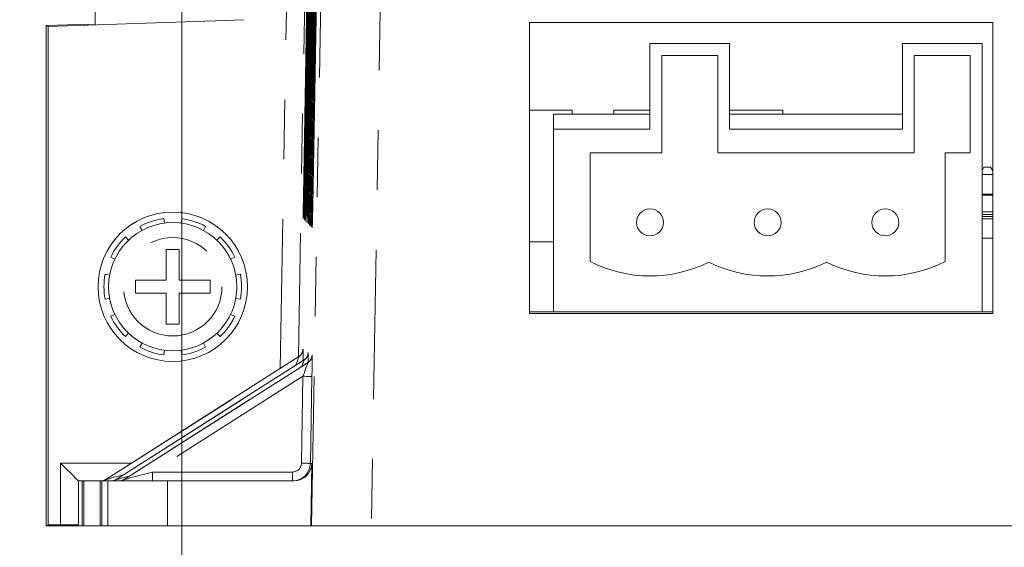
# Model space of a CAD drawing. Header units: inches. Extents: x 0.3 to 21.7, y 0.5 to 16.5.
# Tile 3 of 37: x 4.5 to 6.2, y 4.9 to 5.8. Entities that reach past the tile are written whole.
import ezdxf

# ---------------------------------------------------------------- set-up
doc = ezdxf.new("R2010")
doc.units = ezdxf.units.IN
doc.header["$MEASUREMENT"] = 0
doc.linetypes.add('PHANTOM', pattern=[0.5, 0.25, -0.05, 0.05, -0.05, 0.05, -0.05])
doc.styles.add('SLDTEXTSTYLE0', font='TXT', dxfattribs={"width": 0.75})
doc.dimstyles.new('SLDDIMSTYLE0', dxfattribs={"dimtxt": 0.12, "dimasz": 0.18, "dimexe": 0, "dimexo": 0.0625, "dimgap": 0.03, "dimtad": 0, "dimtih": 1, "dimtoh": 1, "dimzin": 12, "dimdsep": 46, "dimtxsty": 'SLDTEXTSTYLE0', "dimsah": 1, "dimcen": 0.09, "dimadec": 0, "dimazin": 0, "dimtfac": 1, "dimtofl": 0, "dimtmove": 0, "dimatfit": 3, "dimfxl": 1, "dimtolj": 1, "dimtzin": 12, "dimarcsym": 0})

# ---------------------------------------------------------------- blocks, each defined once
blk = doc.blocks.new('*D4')
at = {"color": 7, "linetype": 'Continuous', "lineweight": 0}
for p, q in [((4.5966, 4.8837), (4.5966, 3.4354)), ((9.5498, 4.8837), (9.5498, 3.4354)), ((4.5966, 3.5554), (6.8555, 3.5554)), ((9.5498, 3.5554), (7.2908, 3.5554))]:
    blk.add_line(p, q, dxfattribs=at)
for points in [[(4.5966, 3.5554), (4.7766, 3.5241), (4.7766, 3.5866)], [(9.5498, 3.5554), (9.3698, 3.5866), (9.3698, 3.5241)]]:
    blk.add_solid(points, dxfattribs=at)
at = {"color": 7, "linetype": 'Continuous', "lineweight": 0, "insert": (6.918, 3.6135), "char_height": 0.12, "attachment_point": 1, "style": 'SLDTEXTSTYLE0'}
blk.add_mtext('4.95', dxfattribs=at)
blk = doc.blocks.new('*D5')
at = {"color": 7, "linetype": 'Continuous', "lineweight": 0}
for p, q in [((4.8199, 5.8335), (4.8199, 3.9585)), ((9.3259, 5.8335), (9.3259, 3.9585)), ((4.8199, 4.0785), (6.8553, 4.0785)), ((9.3259, 4.0785), (7.2906, 4.0785))]:
    blk.add_line(p, q, dxfattribs=at)
for points in [[(4.8199, 4.0785), (4.9999, 4.0472), (4.9999, 4.1097)], [(9.3259, 4.0785), (9.1459, 4.1097), (9.1459, 4.0472)]]:
    blk.add_solid(points, dxfattribs=at)
at = {"color": 7, "linetype": 'Continuous', "lineweight": 0, "insert": (6.9178, 4.1366), "char_height": 0.12, "attachment_point": 1, "style": 'SLDTEXTSTYLE0'}
blk.add_mtext('4.51', dxfattribs=at)
blk = doc.blocks.new('*D6')
at = {"color": 7, "linetype": 'Continuous', "lineweight": 0}
for p, q in [((4.8199, 5.8335), (4.8199, 4.3176)), ((4.5966, 4.8837), (4.5966, 4.3176)), ((4.5966, 4.4376), (4.3021, 4.4376)), ((4.8199, 4.4376), (5.1199, 4.4376))]:
    blk.add_line(p, q, dxfattribs=at)
for points in [[(4.5966, 4.4376), (4.4166, 4.4689), (4.4166, 4.4064)], [(4.8199, 4.4376), (4.9999, 4.4064), (4.9999, 4.4689)]]:
    blk.add_solid(points, dxfattribs=at)
at = {"color": 7, "linetype": 'Continuous', "lineweight": 0, "insert": (4.0181, 4.4957), "char_height": 0.12, "attachment_point": 1, "style": 'SLDTEXTSTYLE0'}
blk.add_mtext('.22', dxfattribs=at)

msp = doc.modelspace()

# ---------------------------------------------------------------- linework, layer by layer
at = {"color": 7, "linetype": 'PHANTOM', "lineweight": 0}
for p, q in [((4.9847, 5.2053), (5.0149, 6.932)), ((5.0449, 6.9314), (5.0151, 5.2246)), ((5.0371, 4.942), (5.0713, 6.9046)), ((5.1712, 6.9037), (5.1371, 4.942)), ((5.0242, 5.4933), (5.0236, 5.4933)), ((5.0264, 5.4911), (5.0257, 5.4911)), ((5.0285, 5.4889), (5.0279, 5.4889)), ((5.0307, 5.4868), (5.03, 5.4868)), ((5.0328, 5.4846), (5.0322, 5.4846)), ((5.035, 5.4824), (5.0343, 5.4824)), ((5.0371, 5.4802), (5.0364, 5.4802)), ((5.0393, 5.478), (5.0386, 5.478)), ((6.1766, 5.4235), (6.1588, 5.4235)), ((4.6928, 5.0193), (5.016, 5.2251)), ((5.0228, 5.2375), (5.0229, 5.2375)), ((5.0315, 5.2318), (5.0316, 5.2319)), ((5.038, 5.2276), (5.0381, 5.2276)), ((4.7103, 5.0193), (5.0247, 5.2195)), ((4.7235, 5.0193), (5.0312, 5.2153)), ((5.0227, 5.1921), (4.7712, 5.032)), ((5.0202, 5.0467), (5.0227, 5.1921)), ((5.0377, 5.1919), (5.0352, 5.0464)), ((4.6171, 5.047), (4.736, 5.047)), ((4.6171, 4.9437), (4.6171, 5.047)), ((5.0352, 5.0464), (5.0375, 5.0464)), ((4.7712, 5.017), (4.7712, 5.032)), ((4.7712, 5.032), (5.0052, 5.032)), ((5.0052, 5.017), (5.0052, 5.032)), ((4.6471, 5.017), (4.6471, 4.9439)), ((4.6964, 5.017), (4.6964, 4.942)), ((4.7964, 5.017), (4.7964, 4.942))]:
    msp.add_line(p, q, dxfattribs=at)
at = {"color": 7, "linetype": 'Continuous', "lineweight": 15}
for p, q in [((5.0236, 5.4933), (5.0484, 6.9278)), ((5.0495, 6.9267), (5.0242, 5.4933)), ((5.0505, 6.9257), (5.0257, 5.4911)), ((5.0264, 5.4911), (5.0516, 6.9246)), ((5.0527, 6.9235), (5.0279, 5.4889)), ((5.0285, 5.4889), (5.0538, 6.9224)), ((5.0548, 6.9213), (5.03, 5.4868)), ((5.0307, 5.4868), (5.0559, 6.9202)), ((5.057, 6.9191), (5.0322, 5.4846)), ((5.0328, 5.4846), (5.0581, 6.918)), ((5.0591, 6.9169), (5.0343, 5.4824)), ((5.035, 5.4824), (5.0602, 6.9158)), ((5.0613, 6.9148), (5.0364, 5.4802)), ((5.0371, 5.4802), (5.0623, 6.9137)), ((5.0634, 6.9126), (5.0386, 5.478)), ((5.0393, 5.478), (5.0645, 6.9115)), ((4.6749, 5.8935), (4.6749, 5.7808)), ((4.5932, 5.779), (4.6632, 5.7814)), ((4.5966, 5.7774), (4.9243, 5.7888)), ((4.6632, 5.7814), (4.6632, 5.7804)), ((5.4016, 5.784), (5.4016, 5.297)), ((6.1766, 5.784), (5.4016, 5.784)), ((6.1766, 5.297), (6.1766, 5.784)), ((4.5966, 5.7774), (4.5932, 5.779)), ((4.5932, 4.942), (4.5932, 5.779)), ((4.5966, 4.9437), (4.5966, 5.7774)), ((4.6749, 5.7808), (4.6632, 5.7804)), ((5.6032, 5.7488), (5.6032, 5.6055)), ((5.7362, 5.7488), (5.6032, 5.7488)), ((5.7362, 5.6055), (5.7362, 5.7488)), ((6.0257, 5.7488), (6.0257, 5.6055)), ((6.1587, 5.7488), (6.0257, 5.7488)), ((6.1587, 5.6055), (6.1587, 5.7488)), ((5.7165, 5.7291), (5.6229, 5.7291)), ((5.6229, 5.7291), (5.6229, 5.5661)), ((5.7165, 5.5661), (5.7165, 5.7291)), ((6.139, 5.7291), (6.0454, 5.7291)), ((6.0454, 5.7291), (6.0454, 5.5661)), ((6.139, 5.5661), (6.139, 5.7291)), ((5.4729, 5.6375), (5.4016, 5.6375)), ((5.4729, 5.6308), (5.4729, 5.6375)), ((5.5429, 5.6375), (5.5429, 5.6308)), ((5.6032, 5.6375), (5.5429, 5.6375)), ((5.8254, 5.6375), (5.7362, 5.6375)), ((5.8254, 5.6308), (5.8254, 5.6375)), ((5.6032, 5.6308), (5.4418, 5.6308)), ((5.4418, 5.6308), (5.4418, 5.6055)), ((6.0257, 5.6308), (5.7362, 5.6308)), ((6.1588, 5.6308), (6.1587, 5.6308)), ((6.1588, 5.6308), (6.1588, 5.6055)), ((5.6032, 5.6055), (5.4418, 5.6055)), ((5.4418, 5.6055), (5.4418, 5.3)), ((6.0257, 5.6055), (5.7362, 5.6055)), ((6.1588, 5.6055), (6.1587, 5.6055)), ((6.1588, 5.3), (6.1588, 5.6055)), ((5.6229, 5.5661), (5.5032, 5.5661)), ((5.5032, 5.5661), (5.5032, 5.384)), ((6.0454, 5.5661), (5.7165, 5.5661)), ((6.0969, 5.384), (6.0969, 5.5661)), ((6.0969, 5.5661), (6.139, 5.5661)), ((6.1619, 5.542), (6.1588, 5.5367)), ((6.173, 5.542), (6.1619, 5.542)), ((6.1766, 5.5358), (6.173, 5.542)), ((6.1588, 5.53), (6.1766, 5.53)), ((6.1588, 5.497), (6.1766, 5.497)), ((6.1588, 5.495), (6.1766, 5.495)), ((4.7909, 5.4483), (4.7899, 5.456)), ((4.8199, 5.456), (4.8189, 5.4483)), ((6.1588, 5.4675), (6.1766, 5.4675)), ((6.1588, 5.463), (6.1766, 5.463)), ((6.1766, 5.4595), (6.1588, 5.4595)), ((6.1589, 5.4555), (6.1588, 5.4556)), ((6.1766, 5.4555), (6.1588, 5.4555)), ((6.1766, 5.4561), (6.1759, 5.4555)), ((4.7501, 5.443), (4.7537, 5.4362)), ((4.8561, 5.4362), (4.8598, 5.443)), ((4.7311, 5.4198), (4.7258, 5.4254)), ((4.8841, 5.4254), (4.8788, 5.4198)), ((4.7939, 5.4045), (4.8159, 5.4045)), ((4.7939, 5.4045), (4.7939, 5.353)), ((4.8159, 5.353), (4.8159, 5.4045)), ((5.4016, 5.417), (5.4418, 5.417)), ((4.7011, 5.3915), (4.7081, 5.3882)), ((4.9017, 5.3882), (4.9087, 5.3915)), ((4.6995, 5.3615), (4.6919, 5.3629)), ((4.7424, 5.353), (4.7939, 5.353)), ((4.7424, 5.353), (4.7424, 5.331)), ((4.8159, 5.353), (4.8674, 5.353)), ((4.8674, 5.331), (4.8674, 5.353)), ((4.918, 5.3629), (4.9104, 5.3615)), ((4.6919, 5.321), (4.6995, 5.3224)), ((4.7939, 5.331), (4.7424, 5.331)), ((4.7939, 5.331), (4.7939, 5.2795)), ((4.8159, 5.2795), (4.8159, 5.331)), ((4.8674, 5.331), (4.8159, 5.331)), ((4.9104, 5.3224), (4.918, 5.321)), ((4.7081, 5.2958), (4.7011, 5.2925)), ((4.9087, 5.2925), (4.9017, 5.2958)), ((5.4016, 5.3), (5.4418, 5.3)), ((5.4016, 5.297), (6.1766, 5.297)), ((5.4418, 5.3), (6.1588, 5.3)), ((6.1588, 5.3), (6.1766, 5.3)), ((4.8159, 5.2795), (4.7939, 5.2795)), ((4.7258, 5.2586), (4.7311, 5.2642)), ((4.8788, 5.2642), (4.8841, 5.2586)), ((4.7537, 5.2477), (4.7501, 5.2409)), ((4.8598, 5.2409), (4.8561, 5.2477)), ((4.6928, 5.0193), (5.016, 5.2251)), ((4.7899, 5.228), (4.7909, 5.2356)), ((4.8189, 5.2356), (4.8199, 5.228)), ((4.7103, 5.0193), (5.0247, 5.2195)), ((4.7235, 5.0193), (5.0312, 5.2153)), ((5.0357, 4.942), (5.0375, 5.0464)), ((4.6471, 5.017), (4.6532, 5.017)), ((4.6532, 5.017), (4.6532, 4.942)), ((4.6532, 5.017), (4.6559, 5.017)), ((4.6559, 5.017), (4.6559, 4.942)), ((4.6559, 5.017), (4.6837, 5.017)), ((4.6837, 5.017), (4.6837, 4.942)), ((4.6837, 5.017), (4.6864, 5.017)), ((4.6864, 5.017), (4.6864, 4.942)), ((4.6864, 5.017), (4.6964, 5.017)), ((4.6964, 5.017), (4.7964, 5.017)), ((4.7964, 5.017), (5.0075, 5.017)), ((4.5966, 4.9437), (4.5932, 4.942)), ((4.6432, 4.942), (4.5932, 4.942)), ((4.6171, 4.9437), (4.5966, 4.9437)), ((4.6471, 4.9439), (4.6432, 4.942)), ((4.6432, 4.942), (4.6532, 4.942)), ((4.6532, 4.942), (4.6559, 4.942)), ((4.6559, 4.942), (4.6837, 4.942)), ((4.6837, 4.942), (4.6864, 4.942)), ((4.6864, 4.942), (4.6964, 4.942)), ((4.6964, 4.942), (4.7964, 4.942)), ((4.7964, 4.942), (5.0357, 4.942)), ((5.0357, 4.942), (5.0371, 4.942)), ((5.1371, 4.942), (5.0371, 4.942)), ((5.1371, 4.942), (9.0092, 4.942))]:
    msp.add_line(p, q, dxfattribs=at)
at = {"color": 7, "linetype": 'PHANTOM', "lineweight": 0, "flags": 128}
for points in [[(5.0377, 5.1919), (5.0374, 5.1919), (5.0366, 5.1919), (5.0352, 5.1919), (5.0333, 5.1919), (5.031, 5.192), (5.0284, 5.192), (5.0256, 5.1921), (5.0227, 5.1921)], [(5.0202, 5.0467), (5.0231, 5.0467), (5.0259, 5.0466), (5.0285, 5.0466), (5.0308, 5.0465), (5.0326, 5.0465), (5.034, 5.0465), (5.0349, 5.0465), (5.0352, 5.0464)], [(4.7225, 5.0272), (4.7143, 5.025), (4.7071, 5.0231), (4.7011, 5.0215), (4.6967, 5.0203), (4.6939, 5.0196), (4.6928, 5.0193)], [(4.7325, 5.0252), (4.7318, 5.025), (4.7246, 5.0231), (4.7187, 5.0215), (4.7142, 5.0203), (4.7114, 5.0196), (4.7103, 5.0193)], [(4.7712, 5.032), (4.762, 5.0295), (4.7531, 5.0272), (4.745, 5.025), (4.7377, 5.0231), (4.7318, 5.0215), (4.7273, 5.0203), (4.7245, 5.0196), (4.7235, 5.0193)]]:
    msp.add_lwpolyline(points, dxfattribs=at)
at = {"color": 7, "linetype": 'Continuous', "lineweight": 15, "flags": 128}
msp.add_lwpolyline([(4.6171, 5.047), (4.6229, 5.0412), (4.6285, 5.0356), (4.6336, 5.0305), (4.6381, 5.0259), (4.6419, 5.0222), (4.6447, 5.0194), (4.6464, 5.0176), (4.6471, 5.017)], dxfattribs=at)
at = {"color": 7, "linetype": 'Continuous', "lineweight": 15}
for centre, radius in [((5.6032, 5.4496), 0.0226), ((5.8001, 5.4496), 0.0226), ((5.9969, 5.4496), 0.0226), ((4.8049, 5.342), 0.125), ((4.8049, 5.342), 0.1073)]:
    msp.add_circle(centre, radius, dxfattribs=at)
at = {"color": 7, "linetype": 'PHANTOM', "lineweight": 0}
msp.add_circle((4.8049, 5.342), 0.0823, dxfattribs=at)
at = {"color": 7, "linetype": 'Continuous', "lineweight": 15}
for centre, radius, start, end in [((4.8049, 5.342), 0.115, 97.5, 118.5), ((4.8049, 5.342), 0.115, 61.5, 82.5), ((4.8049, 5.342), 0.115, 133.5, 154.5), ((4.8049, 5.342), 0.115, 25.5, 46.5), ((5.6032, 5.58), 0.22, 242.9643, 296.5762), ((5.8001, 5.58), 0.22, 243.4238, 296.5762), ((5.9969, 5.58), 0.22, 243.4238, 297.0357), ((4.8049, 5.342), 0.115, 169.5, 190.5), ((4.8049, 5.342), 0.115, 349.5, 10.5), ((4.8049, 5.342), 0.115, 205.5, 226.5), ((4.8049, 5.342), 0.115, 313.5, 334.5), ((4.8049, 5.342), 0.115, 241.5, 262.5), ((4.8049, 5.342), 0.115, 277.5, 298.5), ((5.0079, 5.2377), 0.015, 340.8849, 359.0381), ((5.0165, 5.2321), 0.015, 340.925, 358.9955), ((5.023, 5.2278), 0.015, 340.9248, 358.9981), ((5.0052, 5.047), 0.03, 270, 359)]:
    msp.add_arc(centre, radius, start, end, dxfattribs=at)
at = {"color": 7, "linetype": 'PHANTOM', "lineweight": 0}
for centre, start, end in [((5.0079, 5.2378), 302.4838, 358.9858), ((5.0166, 5.2321), 302.4853, 358.9926), ((5.0231, 5.2279), 302.4906, 358.985), ((4.6847, 5.032), 270.0096, 302.5141), ((4.7023, 5.032), 270.0115, 302.5121), ((4.7154, 5.032), 270.0128, 302.5063)]:
    msp.add_arc(centre, 0.015, start, end, dxfattribs=at)
at = {"color": 7, "linetype": 'Continuous', "lineweight": 15}
for centre, major_axis, ratio, start_param, end_param in [((5.0239, 5.494), (0.0007, 0.0382), 0.008726, 1.588402, 4.695088), ((5.0261, 5.4918), (0.0007, 0.0382), 0.008726, 1.588402, 4.695088), ((5.0282, 5.4896), (0.0007, 0.0382), 0.008726, 1.588402, 4.695088), ((5.0304, 5.4874), (0.0007, 0.0382), 0.008726, 1.588402, 4.695088), ((5.0325, 5.4852), (0.0007, 0.0382), 0.008726, 1.588402, 4.695088), ((5.0346, 5.4831), (0.0007, 0.0382), 0.008726, 1.588402, 4.695088), ((5.0368, 5.4809), (0.0007, 0.0382), 0.008726, 1.588402, 4.695088), ((5.0389, 5.4787), (0.0007, 0.0382), 0.008726, 1.588402, 4.695088), ((5.0079, 5.2379), (-0.0013, 0.0149), 0.999754, 3.622858, 4.609128), ((5.0039, 5.2265), (0.0173, 0.0057), 0.338306, 5.361211, 5.361576), ((5.0222, 5.2015), (0.0006, 0.036), 0.007278, 0.022269, 0.283087), ((5.0166, 5.2322), (-0.0013, 0.0149), 0.999754, 3.622858, 4.609128), ((5.0231, 5.228), (-0.0013, 0.0149), 0.999754, 3.622858, 4.609128), ((5.0309, 5.1959), (0.0006, 0.036), 0.007278, 0.022269, 0.283086), ((5.0374, 5.1916), (0.0006, 0.036), 0.007278, 0.022269, 0.283087), ((5.0126, 5.2208), (0.0173, 0.0057), 0.338306, 5.361211, 5.361576), ((5.0191, 5.2166), (0.0173, 0.0057), 0.338306, 5.361211, 5.361576), ((5.0075, 5.047), (0.03, 0), 0.999962, 4.712389, 6.265733), ((4.6471, 5.047), (0, 0.03), 0.017455, 3.124139, 3.141593), ((4.6846, 5.032), (0.015, 0), 0.999472, 4.712389, 5.279644), ((4.7021, 5.032), (0.015, 0), 0.999472, 4.712389, 5.279644), ((4.7152, 5.032), (0.015, 0), 0.999472, 4.712389, 5.279644), ((4.6171, 4.9439), (0.03, 0), 0.008727, 4.712389, 6.265732)]:
    msp.add_ellipse(centre, major_axis=major_axis, ratio=ratio, start_param=start_param, end_param=end_param, dxfattribs=at)
at = {"color": 7, "linetype": 'PHANTOM', "lineweight": 0}
for centre, major_axis, ratio, start_param, end_param in [((5.0073, 5.2018), (0.0087, 0.0233), 0.007607, 5.110672, 6.275799), ((5.0223, 5.2016), (0.0006, 0.036), 0.007278, 5.200994, 6.270547), ((5.031, 5.1959), (0.0006, 0.036), 0.007278, 5.292223, 6.270547), ((5.0375, 5.1917), (0.0006, 0.036), 0.007278, 4.717204, 6.270547), ((5.016, 5.1962), (0.0087, 0.0233), 0.007607, 5.287433, 6.275799), ((5.0225, 5.1919), (0.0087, 0.0233), 0.007607, 4.722456, 6.275799), ((5.0052, 5.047), (0.015, 0), 0.999962, 4.712389, 6.265733)]:
    msp.add_ellipse(centre, major_axis=major_axis, ratio=ratio, start_param=start_param, end_param=end_param, dxfattribs=at)

# ---------------------------------------------------------------- dimensions: what is measured, and where the dimension line sits
at = {"color": 7, "linetype": 'Continuous', "lineweight": 0}
for base, p1, p2, picture, middle in [((4.5966, 4.4376), (4.8199, 5.8935), (4.5966, 4.9437), '*D6', (4.1289, 4.4376)), ((9.3259, 4.0785), (4.8199, 5.8935), (9.3259, 5.8935), '*D5', (7.0729, 4.0785)), ((4.5966, 3.5554), (9.5498, 4.9437), (4.5966, 4.9437), '*D4', (7.0732, 3.5554))]:
    dim = msp.add_linear_dim(base=base, p1=p1, p2=p2, dimstyle='SLDDIMSTYLE0', override={"dimtxt": 0.12, "dimexe": 0.12, "dimexo": 0.06, "dimgap": 0.12, "dimtad": 0, "dimtih": 1, "dimtoh": 1, "dimzin": 12, "dimtzin": 12}, dxfattribs=at)
    dim.commit()
    dim.dimension.update_dxf_attribs({"geometry": picture, "text_midpoint": middle, "dimtype": 160})

doc.saveas('drawing.dxf')
